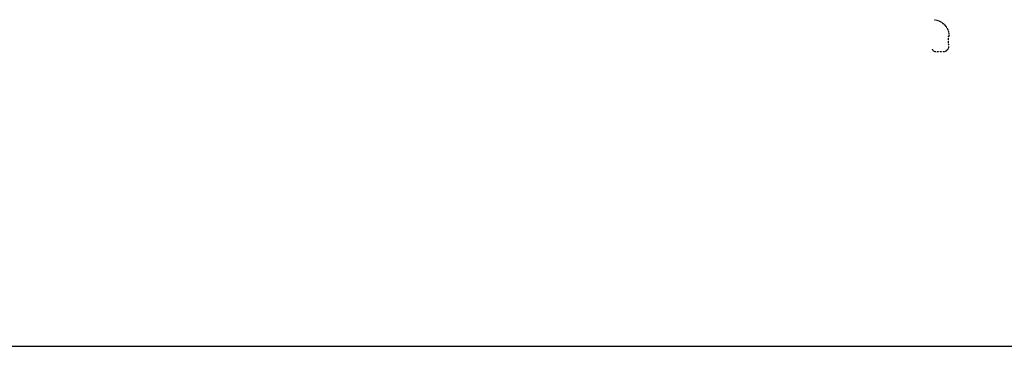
# Model space of a CAD drawing. Header units: feet. Extents: x 2474618 to 2487557, y 495207 to 504443.
# Tile 114 of 158: x 2479242 to 2481079, y 503285 to 503895. Entities that reach past the tile are written whole.
import ezdxf

# ---------------------------------------------------------------- set-up
doc = ezdxf.new("R2010")
doc.units = ezdxf.units.FT
doc.header["$MEASUREMENT"] = 0
doc.linetypes.add('OhDOT_USTN5', pattern=[0.11, 0.055, -0.055])
doc.layers.add('PV_X_Driveway', color=7, linetype='OhDOT_USTN5')
doc.layers.add('RD_X_RR_Cells', color=1, linetype='Continuous')

msp = doc.modelspace()

# ---------------------------------------------------------------- linework, layer by layer
at = {"layer": 'PV_X_Driveway'}
msp.add_rational_spline([(2480948.8441, 503894.5996), (2480952.8353, 503894.0572), (2480958.8177, 503892.123), (2480965.0468, 503887.7022), (2480970.184, 503882.2931), (2480974.5697, 503874.6758), (2480975.9792, 503867.5311), (2480976.1445, 503863.8511), (2480975.4943, 503863.7949), (2480974.844, 503863.7387), (2480974.1937, 503863.6825), (2480974.3748, 503856.6746), (2480974.5558, 503849.6667), (2480974.7368, 503842.6588), (2480973.8499, 503838.1249), (2480970.4117, 503835.0386), (2480965.808, 503834.6438), (2480961.1217, 503834.5419), (2480956.4354, 503834.4399), (2480951.749, 503834.338), (2480948.5951, 503834.5006), (2480946.0629, 503836.387), (2480945.0045, 503839.3624)], [1, 1, 1, 1, 1, 1, 1, 1, 1, 1, 1, 1, 1, 1, 0.865643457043, 0.865643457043, 1, 1, 1, 1, 0.887807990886, 0.887807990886, 1], degree=3, knots=[0, 0, 0, 0, 0.043216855, 0.071074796, 0.08417529, 0.126870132, 0.166666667, 0.166666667, 0.166666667, 0.333333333, 0.333333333, 0.333333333, 0.5, 0.5, 0.5, 0.666666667, 0.666666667, 0.666666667, 0.833333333, 0.833333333, 0.833333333, 1, 1, 1, 1], dxfattribs=at)
at = {"layer": 'RD_X_RR_Cells'}
msp.add_line((2474618.3876, 503285.3927), (2484707.7261, 503285.3927), dxfattribs=at)

doc.saveas('drawing.dxf')
